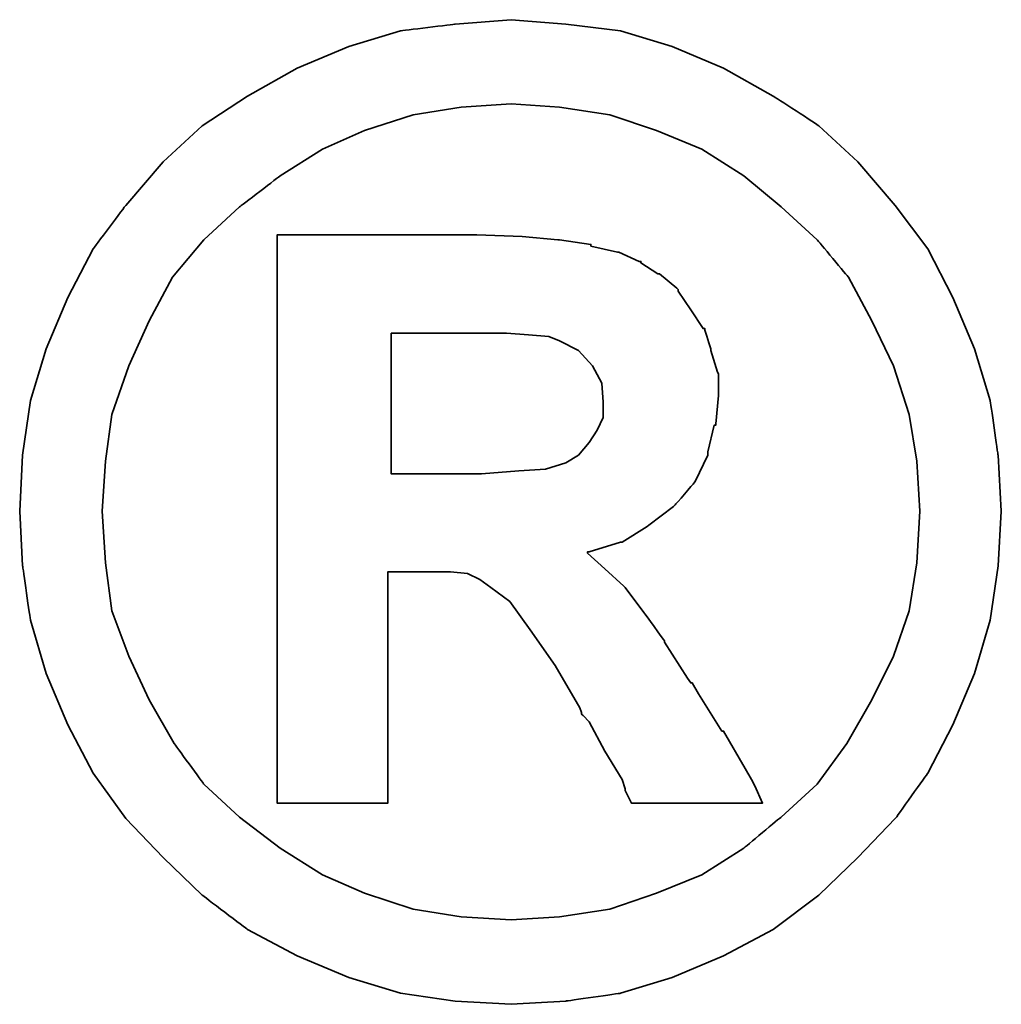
# Model space of a CAD drawing. Header units: millimetres. Extents: x 943 to 1360, y -215 to -69.
# Tile 51 of 55: x 1281.318 to 1282.302, y -162.791 to -161.805. Entities that reach past the tile are written whole.
import ezdxf

# ---------------------------------------------------------------- set-up
doc = ezdxf.new("R2010")
doc.units = ezdxf.units.MM
doc.layers.add('DIM', color=4, linetype='CONTINUOUS')
doc.layers.add('layer 1', color=7, linetype='CONTINUOUS')

# ---------------------------------------------------------------- blocks, each defined once
blk = doc.blocks.new('TBI MOTION logo(完整正式版)')
at = {"layer": 'layer 1', "color": 22, "lineweight": 35}
for points, knots in [([(81.20634, 4.98624), (81.20634, 4.98624), (81.18649, 5.32862), (81.18649, 5.32862), (81.18649, 5.32862), (81.18649, 5.32862), (81.13886, 5.66206), (81.13886, 5.66206), (81.13886, 5.66206), (81.13886, 5.66206), (81.04359, 5.97764), (81.04359, 5.97764), (81.04359, 5.97764), (81.04359, 5.97764), (80.91061, 6.29124), (80.91061, 6.29124), (80.91061, 6.29124), (80.91061, 6.29124), (80.75778, 6.58697), (80.75778, 6.58697), (80.75778, 6.58697), (80.75778, 6.58697), (80.5593, 6.85294), (80.5593, 6.85294), (80.5593, 6.85294), (80.5593, 6.85294), (80.33105, 7.1189), (80.33105, 7.1189), (80.33105, 7.1189), (80.33105, 7.1189), (80.09287, 7.33921), (80.09287, 7.33921), (80.09287, 7.33921), (80.09287, 7.33921), (79.815, 7.51982), (79.815, 7.51982), (79.815, 7.51982), (79.815, 7.51982), (79.51133, 7.69051), (79.51133, 7.69051), (79.51133, 7.69051), (79.51133, 7.69051), (79.19773, 7.8235), (79.19773, 7.8235), (79.19773, 7.8235), (79.19773, 7.8235), (78.88215, 7.91877), (78.88215, 7.91877), (78.88215, 7.91877), (78.88215, 7.91877), (78.54871, 7.95846), (78.54871, 7.95846), (78.54871, 7.95846), (78.54871, 7.95846), (78.21526, 7.98625), (78.21526, 7.98625), (78.21526, 7.98625), (78.21526, 7.98625), (77.87388, 7.95846), (77.87388, 7.95846), (77.87388, 7.95846), (77.87388, 7.95846), (77.54044, 7.91877), (77.54044, 7.91877), (77.54044, 7.91877), (77.54044, 7.91877), (77.22485, 7.8235), (77.22485, 7.8235), (77.22485, 7.8235), (77.22485, 7.8235), (76.91027, 7.69051), (76.91027, 7.69051), (76.91027, 7.69051), (76.91027, 7.69051), (76.6056, 7.51982), (76.6056, 7.51982), (76.6056, 7.51982), (76.6056, 7.51982), (76.32972, 7.33921), (76.32972, 7.33921), (76.32972, 7.33921), (76.32972, 7.33921), (76.09154, 7.1189), (76.09154, 7.1189), (76.09154, 7.1189), (76.09154, 7.1189), (75.86329, 6.85294), (75.86329, 6.85294), (75.86329, 6.85294), (75.86329, 6.85294), (75.66382, 6.58697), (75.66382, 6.58697), (75.66382, 6.58697), (75.66382, 6.58697), (75.51099, 6.29124), (75.51099, 6.29124), (75.51099, 6.29124), (75.51099, 6.29124), (75.37702, 5.97764), (75.37702, 5.97764), (75.37702, 5.97764), (75.37702, 5.97764), (75.28175, 5.66206), (75.28175, 5.66206), (75.28175, 5.66206), (75.28175, 5.66206), (75.23411, 5.32862), (75.23411, 5.32862), (75.23411, 5.32862), (75.23411, 5.32862), (75.21625, 4.98624), (75.21625, 4.98624), (75.21625, 4.98624), (75.21625, 4.98624), (75.23411, 4.6528), (75.23411, 4.6528), (75.23411, 4.6528), (75.23411, 4.6528), (75.28175, 4.32035), (75.28175, 4.32035), (75.28175, 4.32035), (75.28175, 4.32035), (75.37702, 3.99583), (75.37702, 3.99583), (75.37702, 3.99583), (75.37702, 3.99583), (75.51099, 3.68224), (75.51099, 3.68224), (75.51099, 3.68224), (75.51099, 3.68224), (75.66382, 3.38749), (75.66382, 3.38749), (75.66382, 3.38749), (75.66382, 3.38749), (75.86329, 3.10963), (75.86329, 3.10963), (75.86329, 3.10963), (75.86329, 3.10963), (76.09154, 2.87145), (76.09154, 2.87145), (76.09154, 2.87145), (76.09154, 2.87145), (76.32972, 2.6432), (76.32972, 2.6432), (76.32972, 2.6432), (76.32972, 2.6432), (76.6056, 2.43381), (76.6056, 2.43381), (76.6056, 2.43381), (76.6056, 2.43381), (76.91027, 2.27205), (76.91027, 2.27205), (76.91027, 2.27205), (76.91027, 2.27205), (77.22485, 2.13906), (77.22485, 2.13906), (77.22485, 2.13906), (77.22485, 2.13906), (77.54044, 2.0438), (77.54044, 2.0438), (77.54044, 2.0438), (77.54044, 2.0438), (77.87388, 1.99616), (77.87388, 1.99616), (77.87388, 1.99616), (77.87388, 1.99616), (78.21526, 1.97631), (78.21526, 1.97631), (78.21526, 1.97631), (78.21526, 1.97631), (78.54871, 1.99616), (78.54871, 1.99616), (78.54871, 1.99616), (78.54871, 1.99616), (78.88215, 2.0438), (78.88215, 2.0438), (78.88215, 2.0438), (78.88215, 2.0438), (79.19773, 2.13906), (79.19773, 2.13906), (79.19773, 2.13906), (79.19773, 2.13906), (79.51133, 2.27205), (79.51133, 2.27205), (79.51133, 2.27205), (79.51133, 2.27205), (79.815, 2.43381), (79.815, 2.43381), (79.815, 2.43381), (79.815, 2.43381), (80.09287, 2.6432), (80.09287, 2.6432), (80.09287, 2.6432), (80.09287, 2.6432), (80.33105, 2.87145), (80.33105, 2.87145), (80.33105, 2.87145), (80.33105, 2.87145), (80.5593, 3.10963), (80.5593, 3.10963), (80.5593, 3.10963), (80.5593, 3.10963), (80.75778, 3.38749), (80.75778, 3.38749), (80.75778, 3.38749), (80.75778, 3.38749), (80.91061, 3.68224), (80.91061, 3.68224), (80.91061, 3.68224), (80.91061, 3.68224), (81.04359, 3.99583), (81.04359, 3.99583), (81.04359, 3.99583), (81.04359, 3.99583), (81.13886, 4.32035), (81.13886, 4.32035), (81.13886, 4.32035), (81.13886, 4.32035), (81.18649, 4.6528), (81.18649, 4.6528), (81.18649, 4.6528), (81.18649, 4.6528), (81.20634, 4.98624), (81.20634, 4.98624)], [0, 0, 0, 0, 0.0178571, 0.0178571, 0.0178571, 0.0178572, 0.0357143, 0.0357143, 0.0357143, 0.0357143, 0.0535714, 0.0535714, 0.0535714, 0.0535714, 0.0714286, 0.0714286, 0.0714286, 0.0714286, 0.0892857, 0.0892857, 0.0892857, 0.0892857, 0.1071429, 0.1071429, 0.1071429, 0.1071429, 0.125, 0.125, 0.125, 0.125, 0.1428571, 0.1428571, 0.1428571, 0.1428572, 0.1607143, 0.1607143, 0.1607143, 0.1607143, 0.1785714, 0.1785714, 0.1785714, 0.1785714, 0.1964286, 0.1964286, 0.1964286, 0.1964286, 0.2142857, 0.2142857, 0.2142857, 0.2142857, 0.2321429, 0.2321429, 0.2321429, 0.2321429, 0.25, 0.25, 0.25, 0.25, 0.2678571, 0.2678571, 0.2678571, 0.2678572, 0.2857143, 0.2857143, 0.2857143, 0.2857143, 0.3035714, 0.3035714, 0.3035714, 0.3035714, 0.3214286, 0.3214286, 0.3214286, 0.3214286, 0.3392857, 0.3392857, 0.3392857, 0.3392857, 0.3571429, 0.3571429, 0.3571429, 0.3571429, 0.375, 0.375, 0.375, 0.375, 0.3928571, 0.3928571, 0.3928571, 0.3928572, 0.4107143, 0.4107143, 0.4107143, 0.4107143, 0.4285714, 0.4285714, 0.4285714, 0.4285714, 0.4464286, 0.4464286, 0.4464286, 0.4464286, 0.4642857, 0.4642857, 0.4642857, 0.4642857, 0.4821429, 0.4821429, 0.4821429, 0.4821429, 0.5, 0.5, 0.5, 0.5, 0.5178571, 0.5178571, 0.5178571, 0.5178572, 0.5357143, 0.5357143, 0.5357143, 0.5357143, 0.5535714, 0.5535714, 0.5535714, 0.5535714, 0.5714286, 0.5714286, 0.5714286, 0.5714286, 0.5892857, 0.5892857, 0.5892857, 0.5892857, 0.6071429, 0.6071429, 0.6071429, 0.6071429, 0.625, 0.625, 0.625, 0.625, 0.6428571, 0.6428571, 0.6428571, 0.6428572, 0.6607143, 0.6607143, 0.6607143, 0.6607143, 0.6785714, 0.6785714, 0.6785714, 0.6785714, 0.6964286, 0.6964286, 0.6964286, 0.6964286, 0.7142857, 0.7142857, 0.7142857, 0.7142857, 0.7321429, 0.7321429, 0.7321429, 0.7321429, 0.75, 0.75, 0.75, 0.75, 0.7678571, 0.7678571, 0.7678571, 0.7678572, 0.7857143, 0.7857143, 0.7857143, 0.7857143, 0.8035714, 0.8035714, 0.8035714, 0.8035714, 0.8214286, 0.8214286, 0.8214286, 0.8214286, 0.8392857, 0.8392857, 0.8392857, 0.8392857, 0.8571429, 0.8571429, 0.8571429, 0.8571429, 0.875, 0.875, 0.875, 0.875, 0.8928571, 0.8928571, 0.8928571, 0.8928572, 0.9107143, 0.9107143, 0.9107143, 0.9107143, 0.9285714, 0.9285714, 0.9285714, 0.9285714, 0.9464286, 0.9464286, 0.9464286, 0.9464286, 0.9642857, 0.9642857, 0.9642857, 0.9642857, 0.9821429, 0.9821429, 0.9821429, 0.9821429, 1, 1, 1, 1]), ([(80.71014, 4.98624), (80.71014, 4.98624), (80.69129, 5.29091), (80.69129, 5.29091), (80.69129, 5.29091), (80.69129, 5.29091), (80.64464, 5.57672), (80.64464, 5.57672), (80.64464, 5.57672), (80.64464, 5.57672), (80.54937, 5.87245), (80.54937, 5.87245), (80.54937, 5.87245), (80.54937, 5.87245), (80.41639, 6.14833), (80.41639, 6.14833), (80.41639, 6.14833), (80.41639, 6.14833), (80.27349, 6.41429), (80.27349, 6.41429), (80.27349, 6.41429), (80.27349, 6.41429), (80.08295, 6.64255), (80.08295, 6.64255), (80.08295, 6.64255), (80.08295, 6.64255), (79.86264, 6.84301), (79.86264, 6.84301), (79.86264, 6.84301), (79.86264, 6.84301), (79.63439, 7.03355), (79.63439, 7.03355), (79.63439, 7.03355), (79.63439, 7.03355), (79.37835, 7.1963), (79.37835, 7.1963), (79.37835, 7.1963), (79.37835, 7.1963), (79.10246, 7.30944), (79.10246, 7.30944), (79.10246, 7.30944), (79.10246, 7.30944), (78.81665, 7.40471), (78.81665, 7.40471), (78.81665, 7.40471), (78.81665, 7.40471), (78.511, 7.45234), (78.511, 7.45234), (78.511, 7.45234), (78.511, 7.45234), (78.21526, 7.47219), (78.21526, 7.47219), (78.21526, 7.47219), (78.21526, 7.47219), (77.9106, 7.45234), (77.9106, 7.45234), (77.9106, 7.45234), (77.9106, 7.45234), (77.61685, 7.40471), (77.61685, 7.40471), (77.61685, 7.40471), (77.61685, 7.40471), (77.32012, 7.30944), (77.32012, 7.30944), (77.32012, 7.30944), (77.32012, 7.30944), (77.06309, 7.1963), (77.06309, 7.1963), (77.06309, 7.1963), (77.06309, 7.1963), (76.80606, 7.03355), (76.80606, 7.03355), (76.80606, 7.03355), (76.80606, 7.03355), (76.55797, 6.84301), (76.55797, 6.84301), (76.55797, 6.84301), (76.55797, 6.84301), (76.34063, 6.64255), (76.34063, 6.64255), (76.34063, 6.64255), (76.34063, 6.64255), (76.1491, 6.41429), (76.1491, 6.41429), (76.1491, 6.41429), (76.1491, 6.41429), (76.0062, 6.14833), (76.0062, 6.14833), (76.0062, 6.14833), (76.0062, 6.14833), (75.88314, 5.87245), (75.88314, 5.87245), (75.88314, 5.87245), (75.88314, 5.87245), (75.77794, 5.57672), (75.77794, 5.57672), (75.77794, 5.57672), (75.77794, 5.57672), (75.73924, 5.29091), (75.73924, 5.29091), (75.73924, 5.29091), (75.73924, 5.29091), (75.72039, 4.98624), (75.72039, 4.98624), (75.72039, 4.98624), (75.72039, 4.98624), (75.73924, 4.67165), (75.73924, 4.67165), (75.73924, 4.67165), (75.73924, 4.67165), (75.77794, 4.37791), (75.77794, 4.37791), (75.77794, 4.37791), (75.77794, 4.37791), (75.88314, 4.10102), (75.88314, 4.10102), (75.88314, 4.10102), (75.88314, 4.10102), (76.0062, 3.83407), (76.0062, 3.83407), (76.0062, 3.83407), (76.0062, 3.83407), (76.15902, 3.56811), (76.15902, 3.56811), (76.15902, 3.56811), (76.15902, 3.56811), (76.34063, 3.32001), (76.34063, 3.32001), (76.34063, 3.32001), (76.34063, 3.32001), (76.55797, 3.11955), (76.55797, 3.11955), (76.55797, 3.11955), (76.55797, 3.11955), (76.80606, 2.92901), (76.80606, 2.92901), (76.80606, 2.92901), (76.80606, 2.92901), (77.06309, 2.76725), (77.06309, 2.76725), (77.06309, 2.76725), (77.06309, 2.76725), (77.32012, 2.65412), (77.32012, 2.65412), (77.32012, 2.65412), (77.32012, 2.65412), (77.61685, 2.55786), (77.61685, 2.55786), (77.61685, 2.55786), (77.61685, 2.55786), (77.9106, 2.51022), (77.9106, 2.51022), (77.9106, 2.51022), (77.9106, 2.51022), (78.21526, 2.49137), (78.21526, 2.49137), (78.21526, 2.49137), (78.21526, 2.49137), (78.511, 2.51022), (78.511, 2.51022), (78.511, 2.51022), (78.511, 2.51022), (78.81665, 2.55786), (78.81665, 2.55786), (78.81665, 2.55786), (78.81665, 2.55786), (79.10246, 2.65412), (79.10246, 2.65412), (79.10246, 2.65412), (79.10246, 2.65412), (79.37835, 2.76725), (79.37835, 2.76725), (79.37835, 2.76725), (79.37835, 2.76725), (79.63439, 2.92901), (79.63439, 2.92901), (79.63439, 2.92901), (79.63439, 2.92901), (79.86264, 3.11955), (79.86264, 3.11955), (79.86264, 3.11955), (79.86264, 3.11955), (80.08295, 3.32001), (80.08295, 3.32001), (80.08295, 3.32001), (80.08295, 3.32001), (80.26356, 3.56811), (80.26356, 3.56811), (80.26356, 3.56811), (80.26356, 3.56811), (80.41639, 3.83407), (80.41639, 3.83407), (80.41639, 3.83407), (80.41639, 3.83407), (80.54937, 4.10102), (80.54937, 4.10102), (80.54937, 4.10102), (80.54937, 4.10102), (80.64464, 4.37791), (80.64464, 4.37791), (80.64464, 4.37791), (80.64464, 4.37791), (80.69129, 4.67165), (80.69129, 4.67165), (80.69129, 4.67165), (80.69129, 4.67165), (80.71014, 4.98624), (80.71014, 4.98624)], [0, 0, 0, 0, 0.0192308, 0.0192308, 0.0192308, 0.0192308, 0.0384615, 0.0384615, 0.0384615, 0.0384615, 0.0576923, 0.0576923, 0.0576923, 0.0576923, 0.0769231, 0.0769231, 0.0769231, 0.0769231, 0.0961538, 0.0961538, 0.0961538, 0.0961539, 0.1153846, 0.1153846, 0.1153846, 0.1153846, 0.1346154, 0.1346154, 0.1346154, 0.1346154, 0.1538462, 0.1538462, 0.1538462, 0.1538462, 0.1730769, 0.1730769, 0.1730769, 0.1730769, 0.1923077, 0.1923077, 0.1923077, 0.1923077, 0.2115385, 0.2115385, 0.2115385, 0.2115385, 0.2307692, 0.2307692, 0.2307692, 0.2307692, 0.25, 0.25, 0.25, 0.25, 0.2692308, 0.2692308, 0.2692308, 0.2692308, 0.2884615, 0.2884615, 0.2884615, 0.2884615, 0.3076923, 0.3076923, 0.3076923, 0.3076923, 0.3269231, 0.3269231, 0.3269231, 0.3269231, 0.3461538, 0.3461538, 0.3461538, 0.3461539, 0.3653846, 0.3653846, 0.3653846, 0.3653846, 0.3846154, 0.3846154, 0.3846154, 0.3846154, 0.4038462, 0.4038462, 0.4038462, 0.4038462, 0.4230769, 0.4230769, 0.4230769, 0.4230769, 0.4423077, 0.4423077, 0.4423077, 0.4423077, 0.4615385, 0.4615385, 0.4615385, 0.4615385, 0.4807692, 0.4807692, 0.4807692, 0.4807692, 0.5, 0.5, 0.5, 0.5, 0.5192308, 0.5192308, 0.5192308, 0.5192308, 0.5384615, 0.5384615, 0.5384615, 0.5384615, 0.5576923, 0.5576923, 0.5576923, 0.5576923, 0.5769231, 0.5769231, 0.5769231, 0.5769231, 0.5961538, 0.5961538, 0.5961538, 0.5961539, 0.6153846, 0.6153846, 0.6153846, 0.6153846, 0.6346154, 0.6346154, 0.6346154, 0.6346154, 0.6538462, 0.6538462, 0.6538462, 0.6538462, 0.6730769, 0.6730769, 0.6730769, 0.6730769, 0.6923077, 0.6923077, 0.6923077, 0.6923077, 0.7115385, 0.7115385, 0.7115385, 0.7115385, 0.7307692, 0.7307692, 0.7307692, 0.7307692, 0.75, 0.75, 0.75, 0.75, 0.7692308, 0.7692308, 0.7692308, 0.7692308, 0.7884615, 0.7884615, 0.7884615, 0.7884615, 0.8076923, 0.8076923, 0.8076923, 0.8076923, 0.8269231, 0.8269231, 0.8269231, 0.8269231, 0.8461538, 0.8461538, 0.8461538, 0.8461539, 0.8653846, 0.8653846, 0.8653846, 0.8653846, 0.8846154, 0.8846154, 0.8846154, 0.8846154, 0.9038462, 0.9038462, 0.9038462, 0.9038462, 0.9230769, 0.9230769, 0.9230769, 0.9230769, 0.9423077, 0.9423077, 0.9423077, 0.9423077, 0.9615385, 0.9615385, 0.9615385, 0.9615385, 0.9807692, 0.9807692, 0.9807692, 0.9807692, 1, 1, 1, 1]), ([(76.78721, 3.2823), (76.78721, 3.2823), (76.78721, 3.32001), (76.78721, 3.32001), (76.78721, 3.32001), (76.78721, 3.32001), (76.78721, 3.42422), (76.78721, 3.42422), (76.78721, 3.42422), (76.78721, 3.42422), (76.78721, 3.59689), (76.78721, 3.59689), (76.78721, 3.59689), (76.78721, 3.59689), (76.78721, 3.80529), (76.78721, 3.80529), (76.78721, 3.80529), (76.78721, 3.80529), (76.78721, 4.0524), (76.78721, 4.0524), (76.78721, 4.0524), (76.78721, 4.0524), (76.78721, 4.32035), (76.78721, 4.32035), (76.78721, 4.32035), (76.78721, 4.32035), (76.78721, 4.92868), (76.78721, 4.92868), (76.78721, 4.92868), (76.78721, 4.92868), (76.78721, 5.53801), (76.78721, 5.53801), (76.78721, 5.53801), (76.78721, 5.53801), (76.78721, 5.82482), (76.78721, 5.82482), (76.78721, 5.82482), (76.78721, 5.82482), (76.78721, 6.07291), (76.78721, 6.07291), (76.78721, 6.07291), (76.78721, 6.07291), (76.78721, 6.30017), (76.78721, 6.30017), (76.78721, 6.30017), (76.78721, 6.30017), (76.78721, 6.45399), (76.78721, 6.45399), (76.78721, 6.45399), (76.78721, 6.45399), (76.78721, 6.5572), (76.78721, 6.5572), (76.78721, 6.5572), (76.78721, 6.5572), (76.78721, 6.59689), (76.78721, 6.59689), (76.78721, 6.59689), (76.78721, 6.59689), (76.78721, 6.67232), (76.78721, 6.67232), (76.78721, 6.67232), (76.78721, 6.67232), (76.8537, 6.67232), (76.8537, 6.67232), (76.8537, 6.67232), (76.8537, 6.67232), (76.87355, 6.67232), (76.87355, 6.67232), (76.87355, 6.67232), (76.87355, 6.67232), (76.91027, 6.67232), (76.91027, 6.67232), (76.91027, 6.67232), (76.91027, 6.67232), (77.04424, 6.67232), (77.04424, 6.67232), (77.04424, 6.67232), (77.04424, 6.67232), (77.22485, 6.67232), (77.22485, 6.67232), (77.22485, 6.67232), (77.22485, 6.67232), (77.43524, 6.67232), (77.43524, 6.67232), (77.43524, 6.67232), (77.43524, 6.67232), (77.65357, 6.67232), (77.65357, 6.67232), (77.65357, 6.67232), (77.65357, 6.67232), (77.82625, 6.67232), (77.82625, 6.67232), (77.82625, 6.67232), (77.82625, 6.67232), (77.94037, 6.67232), (77.94037, 6.67232), (77.94037, 6.67232), (77.94037, 6.67232), (77.97709, 6.67232), (77.97709, 6.67232), (77.97709, 6.67232), (77.97709, 6.67232), (77.99694, 6.67232), (77.99694, 6.67232), (77.99694, 6.67232), (77.99694, 6.67232), (78.00686, 6.67232), (78.00686, 6.67232), (78.00686, 6.67232), (78.00686, 6.67232), (78.28275, 6.6624), (78.28275, 6.6624), (78.28275, 6.6624), (78.28275, 6.6624), (78.50107, 6.64255), (78.50107, 6.64255), (78.50107, 6.64255), (78.50107, 6.64255), (78.511, 6.64255), (78.511, 6.64255), (78.511, 6.64255), (78.511, 6.64255), (78.70154, 6.61476), (78.70154, 6.61476), (78.70154, 6.61476), (78.70154, 6.61476), (78.70154, 6.60483), (78.70154, 6.60483), (78.70154, 6.60483), (78.70154, 6.60483), (78.86429, 6.56713), (78.86429, 6.56713), (78.86429, 6.56713), (78.86429, 6.56713), (78.87223, 6.56713), (78.87223, 6.56713), (78.87223, 6.56713), (78.87223, 6.56713), (78.99727, 6.51056), (78.99727, 6.51056), (78.99727, 6.51056), (78.99727, 6.51056), (79.00719, 6.51056), (79.00719, 6.51056), (79.00719, 6.51056), (79.00719, 6.51056), (79.00719, 6.50162), (79.00719, 6.50162), (79.00719, 6.50162), (79.00719, 6.50162), (79.1104, 6.43415), (79.1104, 6.43415), (79.1104, 6.43415), (79.1104, 6.43415), (79.12132, 6.43415), (79.12132, 6.43415), (79.12132, 6.43415), (79.12132, 6.43415), (79.22552, 6.34781), (79.22552, 6.34781), (79.22552, 6.34781), (79.22552, 6.34781), (79.23544, 6.33888), (79.23544, 6.33888), (79.23544, 6.33888), (79.23544, 6.33888), (79.23544, 6.32895), (79.23544, 6.32895), (79.23544, 6.32895), (79.23544, 6.32895), (79.31087, 6.21483), (79.31087, 6.21483), (79.31087, 6.21483), (79.31087, 6.21483), (79.38629, 6.1007), (79.38629, 6.1007), (79.38629, 6.1007), (79.38629, 6.1007), (79.3972, 6.1007), (79.3972, 6.1007), (79.3972, 6.1007), (79.3972, 6.1007), (79.3972, 6.09078), (79.3972, 6.09078), (79.3972, 6.09078), (79.3972, 6.09078), (79.43392, 5.97764), (79.43392, 5.97764), (79.43392, 5.97764), (79.43392, 5.97764), (79.43392, 5.96772), (79.43392, 5.96772), (79.43392, 5.96772), (79.43392, 5.96772), (79.47362, 5.83474), (79.47362, 5.83474), (79.47362, 5.83474), (79.47362, 5.83474), (79.48156, 5.82482), (79.48156, 5.82482), (79.48156, 5.82482), (79.48156, 5.82482), (79.48156, 5.69977), (79.48156, 5.69977), (79.48156, 5.69977), (79.48156, 5.69977), (79.48156, 5.69183), (79.48156, 5.69183), (79.48156, 5.69183), (79.48156, 5.69183), (79.4637, 5.51915), (79.4637, 5.51915), (79.4637, 5.51915), (79.4637, 5.51915), (79.4637, 5.51122), (79.4637, 5.51122), (79.4637, 5.51122), (79.4637, 5.51122), (79.45377, 5.51122), (79.45377, 5.51122), (79.45377, 5.51122), (79.45377, 5.51122), (79.41507, 5.34847), (79.41507, 5.34847), (79.41507, 5.34847), (79.41507, 5.34847), (79.41507, 5.33854), (79.41507, 5.33854), (79.41507, 5.33854), (79.41507, 5.33854), (79.41507, 5.32862), (79.41507, 5.32862), (79.41507, 5.32862), (79.41507, 5.32862), (79.33865, 5.16785), (79.33865, 5.16785), (79.33865, 5.16785), (79.33865, 5.16785), (79.33071, 5.15693), (79.33071, 5.15693), (79.33071, 5.15693), (79.33071, 5.15693), (79.2156, 5.02495), (79.2156, 5.02495), (79.2156, 5.02495), (79.2156, 5.02495), (79.20567, 5.01502), (79.20567, 5.01502), (79.20567, 5.01502), (79.20567, 5.01502), (79.05483, 4.89991), (79.05483, 4.89991), (79.05483, 4.89991), (79.05483, 4.89991), (79.04491, 4.89197), (79.04491, 4.89197), (79.04491, 4.89197), (79.04491, 4.89197), (78.89208, 4.7967), (78.89208, 4.7967), (78.89208, 4.7967), (78.89208, 4.7967), (78.88215, 4.7967), (78.88215, 4.7967), (78.88215, 4.7967), (78.88215, 4.7967), (78.69161, 4.73913), (78.69161, 4.73913), (78.69161, 4.73913), (78.69161, 4.73913), (78.68169, 4.73913), (78.68169, 4.73913), (78.68169, 4.73913), (78.68169, 4.73913), (78.68169, 4.72921), (78.68169, 4.72921), (78.68169, 4.72921), (78.68169, 4.72921), (78.78688, 4.63394), (78.78688, 4.63394), (78.78688, 4.63394), (78.78688, 4.63394), (78.902, 4.52875), (78.902, 4.52875), (78.902, 4.52875), (78.902, 4.52875), (78.91093, 4.52081), (78.91093, 4.52081), (78.91093, 4.52081), (78.91093, 4.52081), (79.02506, 4.36798), (79.02506, 4.36798), (79.02506, 4.36798), (79.02506, 4.36798), (79.1501, 4.1953), (79.1501, 4.1953), (79.1501, 4.1953), (79.1501, 4.1953), (79.1501, 4.18736), (79.1501, 4.18736), (79.1501, 4.18736), (79.1501, 4.18736), (79.29201, 3.96705), (79.29201, 3.96705), (79.29201, 3.96705), (79.29201, 3.96705), (79.31087, 3.93828), (79.31087, 3.93828), (79.31087, 3.93828), (79.31087, 3.93828), (79.32079, 3.93828), (79.32079, 3.93828), (79.32079, 3.93828), (79.32079, 3.93828), (79.3585, 3.87178), (79.3585, 3.87178), (79.3585, 3.87178), (79.3585, 3.87178), (79.50141, 3.64353), (79.50141, 3.64353), (79.50141, 3.64353), (79.50141, 3.64353), (79.51133, 3.64353), (79.51133, 3.64353), (79.51133, 3.64353), (79.51133, 3.64353), (79.64431, 3.41528), (79.64431, 3.41528), (79.64431, 3.41528), (79.64431, 3.41528), (79.68202, 3.3478), (79.68202, 3.3478), (79.68202, 3.3478), (79.68202, 3.3478), (79.70187, 3.31009), (79.70187, 3.31009), (79.70187, 3.31009), (79.70187, 3.31009), (79.7495, 3.2049), (79.7495, 3.2049), (79.7495, 3.2049), (79.7495, 3.2049), (79.64431, 3.2049), (79.64431, 3.2049), (79.64431, 3.2049), (79.64431, 3.2049), (79.62546, 3.2049), (79.62546, 3.2049), (79.62546, 3.2049), (79.62546, 3.2049), (79.53912, 3.2049), (79.53912, 3.2049), (79.53912, 3.2049), (79.53912, 3.2049), (79.31087, 3.2049), (79.31087, 3.2049), (79.31087, 3.2049), (79.31087, 3.2049), (79.08262, 3.2049), (79.08262, 3.2049), (79.08262, 3.2049), (79.08262, 3.2049), (79.00719, 3.2049), (79.00719, 3.2049), (79.00719, 3.2049), (79.00719, 3.2049), (78.98735, 3.2049), (78.98735, 3.2049), (78.98735, 3.2049), (78.98735, 3.2049), (78.94964, 3.2049), (78.94964, 3.2049), (78.94964, 3.2049), (78.94964, 3.2049), (78.92979, 3.24459), (78.92979, 3.24459), (78.92979, 3.24459), (78.92979, 3.24459), (78.91093, 3.2823), (78.91093, 3.2823), (78.91093, 3.2823), (78.91093, 3.2823), (78.91093, 3.29223), (78.91093, 3.29223), (78.91093, 3.29223), (78.91093, 3.29223), (78.89208, 3.3478), (78.89208, 3.3478), (78.89208, 3.3478), (78.89208, 3.3478), (78.78688, 3.52048), (78.78688, 3.52048), (78.78688, 3.52048), (78.78688, 3.52048), (78.69161, 3.7001), (78.69161, 3.7001), (78.69161, 3.7001), (78.69161, 3.7001), (78.6539, 3.7388), (78.6539, 3.7388), (78.6539, 3.7388), (78.6539, 3.7388), (78.64398, 3.74873), (78.64398, 3.74873), (78.64398, 3.74873), (78.64398, 3.74873), (78.64398, 3.75766), (78.64398, 3.75766), (78.64398, 3.75766), (78.64398, 3.75766), (78.63405, 3.78644), (78.63405, 3.78644), (78.63405, 3.78644), (78.63405, 3.78644), (78.48321, 4.04347), (78.48321, 4.04347), (78.48321, 4.04347), (78.48321, 4.04347), (78.33038, 4.2618), (78.33038, 4.2618), (78.33038, 4.2618), (78.33038, 4.2618), (78.20732, 4.43447), (78.20732, 4.43447), (78.20732, 4.43447), (78.20732, 4.43447), (78.09221, 4.52081), (78.09221, 4.52081), (78.09221, 4.52081), (78.09221, 4.52081), (78.02472, 4.56845), (78.02472, 4.56845), (78.02472, 4.56845), (78.02472, 4.56845), (77.9493, 4.60616), (77.9493, 4.60616), (77.9493, 4.60616), (77.9493, 4.60616), (77.8451, 4.61608), (77.8451, 4.61608), (77.8451, 4.61608), (77.8451, 4.61608), (77.71113, 4.61608), (77.71113, 4.61608), (77.71113, 4.61608), (77.71113, 4.61608), (77.69128, 4.61608), (77.69128, 4.61608), (77.69128, 4.61608), (77.69128, 4.61608), (77.67342, 4.61608), (77.67342, 4.61608), (77.67342, 4.61608), (77.67342, 4.61608), (77.5583, 4.61608), (77.5583, 4.61608), (77.5583, 4.61608), (77.5583, 4.61608), (77.46303, 4.61608), (77.46303, 4.61608), (77.46303, 4.61608), (77.46303, 4.61608), (77.46303, 4.54761), (77.46303, 4.54761), (77.46303, 4.54761), (77.46303, 4.54761), (77.46303, 4.47318), (77.46303, 4.47318), (77.46303, 4.47318), (77.46303, 4.47318), (77.46303, 4.24294), (77.46303, 4.24294), (77.46303, 4.24294), (77.46303, 4.24294), (77.46303, 3.99583), (77.46303, 3.99583), (77.46303, 3.99583), (77.46303, 3.99583), (77.46303, 3.72888), (77.46303, 3.72888), (77.46303, 3.72888), (77.46303, 3.72888), (77.46303, 3.51055), (77.46303, 3.51055), (77.46303, 3.51055), (77.46303, 3.51055), (77.46303, 3.42422), (77.46303, 3.42422), (77.46303, 3.42422), (77.46303, 3.42422), (77.46303, 3.35773), (77.46303, 3.35773), (77.46303, 3.35773), (77.46303, 3.35773), (77.46303, 3.30017), (77.46303, 3.30017), (77.46303, 3.30017), (77.46303, 3.30017), (77.46303, 3.2823), (77.46303, 3.2823), (77.46303, 3.2823), (77.46303, 3.2823), (77.46303, 3.2049), (77.46303, 3.2049), (77.46303, 3.2049), (77.46303, 3.2049), (77.39753, 3.2049), (77.39753, 3.2049), (77.39753, 3.2049), (77.39753, 3.2049), (77.37768, 3.2049), (77.37768, 3.2049), (77.37768, 3.2049), (77.37768, 3.2049), (77.32012, 3.2049), (77.32012, 3.2049), (77.32012, 3.2049), (77.32012, 3.2049), (77.12165, 3.2049), (77.12165, 3.2049), (77.12165, 3.2049), (77.12165, 3.2049), (76.94897, 3.2049), (76.94897, 3.2049), (76.94897, 3.2049), (76.94897, 3.2049), (76.8924, 3.2049), (76.8924, 3.2049), (76.8924, 3.2049), (76.8924, 3.2049), (76.8537, 3.2049), (76.8537, 3.2049), (76.8537, 3.2049), (76.8537, 3.2049), (76.78721, 3.2049), (76.78721, 3.2049), (76.78721, 3.2049), (76.78721, 3.2049), (76.78721, 3.2823), (76.78721, 3.2823)], [0, 0, 0, 0, 0.0074074, 0.0074074, 0.0074074, 0.0074074, 0.0148148, 0.0148148, 0.0148148, 0.0148148, 0.0222222, 0.0222222, 0.0222222, 0.0222222, 0.0296296, 0.0296296, 0.0296296, 0.0296296, 0.037037, 0.037037, 0.037037, 0.037037, 0.0444444, 0.0444444, 0.0444444, 0.0444445, 0.0518519, 0.0518519, 0.0518519, 0.0518519, 0.0592593, 0.0592593, 0.0592593, 0.0592593, 0.0666667, 0.0666667, 0.0666667, 0.0666667, 0.0740741, 0.0740741, 0.0740741, 0.0740741, 0.0814815, 0.0814815, 0.0814815, 0.0814815, 0.0888889, 0.0888889, 0.0888889, 0.0888889, 0.0962963, 0.0962963, 0.0962963, 0.0962963, 0.1037037, 0.1037037, 0.1037037, 0.1037037, 0.1111111, 0.1111111, 0.1111111, 0.1111111, 0.1185185, 0.1185185, 0.1185185, 0.1185185, 0.1259259, 0.1259259, 0.1259259, 0.1259259, 0.1333333, 0.1333333, 0.1333333, 0.1333333, 0.1407407, 0.1407407, 0.1407407, 0.1407408, 0.1481481, 0.1481481, 0.1481481, 0.1481482, 0.1555556, 0.1555556, 0.1555556, 0.1555556, 0.162963, 0.162963, 0.162963, 0.162963, 0.1703704, 0.1703704, 0.1703704, 0.1703704, 0.1777778, 0.1777778, 0.1777778, 0.1777778, 0.1851852, 0.1851852, 0.1851852, 0.1851852, 0.1925926, 0.1925926, 0.1925926, 0.1925926, 0.2, 0.2, 0.2, 0.2, 0.2074074, 0.2074074, 0.2074074, 0.2074074, 0.2148148, 0.2148148, 0.2148148, 0.2148148, 0.2222222, 0.2222222, 0.2222222, 0.2222222, 0.2296296, 0.2296296, 0.2296296, 0.2296296, 0.237037, 0.237037, 0.237037, 0.237037, 0.2444444, 0.2444444, 0.2444444, 0.2444445, 0.2518519, 0.2518519, 0.2518519, 0.2518519, 0.2592593, 0.2592593, 0.2592593, 0.2592593, 0.2666667, 0.2666667, 0.2666667, 0.2666667, 0.2740741, 0.2740741, 0.2740741, 0.2740741, 0.2814815, 0.2814815, 0.2814815, 0.2814815, 0.2888889, 0.2888889, 0.2888889, 0.2888889, 0.2962963, 0.2962963, 0.2962963, 0.2962963, 0.3037037, 0.3037037, 0.3037037, 0.3037037, 0.3111111, 0.3111111, 0.3111111, 0.3111111, 0.3185185, 0.3185185, 0.3185185, 0.3185185, 0.3259259, 0.3259259, 0.3259259, 0.3259259, 0.3333333, 0.3333333, 0.3333333, 0.3333333, 0.3407407, 0.3407407, 0.3407407, 0.3407408, 0.3481481, 0.3481481, 0.3481481, 0.3481482, 0.3555556, 0.3555556, 0.3555556, 0.3555556, 0.362963, 0.362963, 0.362963, 0.362963, 0.3703704, 0.3703704, 0.3703704, 0.3703704, 0.3777778, 0.3777778, 0.3777778, 0.3777778, 0.3851852, 0.3851852, 0.3851852, 0.3851852, 0.3925926, 0.3925926, 0.3925926, 0.3925926, 0.4, 0.4, 0.4, 0.4, 0.4074074, 0.4074074, 0.4074074, 0.4074074, 0.4148148, 0.4148148, 0.4148148, 0.4148148, 0.4222222, 0.4222222, 0.4222222, 0.4222222, 0.4296296, 0.4296296, 0.4296296, 0.4296296, 0.437037, 0.437037, 0.437037, 0.437037, 0.4444444, 0.4444444, 0.4444444, 0.4444445, 0.4518519, 0.4518519, 0.4518519, 0.4518519, 0.4592593, 0.4592593, 0.4592593, 0.4592593, 0.4666667, 0.4666667, 0.4666667, 0.4666667, 0.4740741, 0.4740741, 0.4740741, 0.4740741, 0.4814815, 0.4814815, 0.4814815, 0.4814815, 0.4888889, 0.4888889, 0.4888889, 0.4888889, 0.4962963, 0.4962963, 0.4962963, 0.4962963, 0.5037037, 0.5037037, 0.5037037, 0.5037037, 0.5111111, 0.5111111, 0.5111111, 0.5111111, 0.5185185, 0.5185185, 0.5185185, 0.5185185, 0.5259259, 0.5259259, 0.5259259, 0.5259259, 0.5333333, 0.5333333, 0.5333333, 0.5333333, 0.5407407, 0.5407407, 0.5407407, 0.5407408, 0.5481481, 0.5481481, 0.5481481, 0.5481482, 0.5555556, 0.5555556, 0.5555556, 0.5555556, 0.562963, 0.562963, 0.562963, 0.562963, 0.5703704, 0.5703704, 0.5703704, 0.5703704, 0.5777778, 0.5777778, 0.5777778, 0.5777778, 0.5851852, 0.5851852, 0.5851852, 0.5851852, 0.5925926, 0.5925926, 0.5925926, 0.5925926, 0.6, 0.6, 0.6, 0.6, 0.6074074, 0.6074074, 0.6074074, 0.6074074, 0.6148148, 0.6148148, 0.6148148, 0.6148148, 0.6222222, 0.6222222, 0.6222222, 0.6222222, 0.6296296, 0.6296296, 0.6296296, 0.6296296, 0.637037, 0.637037, 0.637037, 0.637037, 0.6444444, 0.6444444, 0.6444444, 0.6444445, 0.6518519, 0.6518519, 0.6518519, 0.6518519, 0.6592593, 0.6592593, 0.6592593, 0.6592593, 0.6666667, 0.6666667, 0.6666667, 0.6666667, 0.6740741, 0.6740741, 0.6740741, 0.6740741, 0.6814815, 0.6814815, 0.6814815, 0.6814815, 0.6888889, 0.6888889, 0.6888889, 0.6888889, 0.6962963, 0.6962963, 0.6962963, 0.6962963, 0.7037037, 0.7037037, 0.7037037, 0.7037037, 0.7111111, 0.7111111, 0.7111111, 0.7111111, 0.7185185, 0.7185185, 0.7185185, 0.7185185, 0.7259259, 0.7259259, 0.7259259, 0.7259259, 0.7333333, 0.7333333, 0.7333333, 0.7333333, 0.7407407, 0.7407407, 0.7407407, 0.7407408, 0.7481481, 0.7481481, 0.7481481, 0.7481482, 0.7555556, 0.7555556, 0.7555556, 0.7555556, 0.762963, 0.762963, 0.762963, 0.762963, 0.7703704, 0.7703704, 0.7703704, 0.7703704, 0.7777778, 0.7777778, 0.7777778, 0.7777778, 0.7851852, 0.7851852, 0.7851852, 0.7851852, 0.7925926, 0.7925926, 0.7925926, 0.7925926, 0.8, 0.8, 0.8, 0.8, 0.8074074, 0.8074074, 0.8074074, 0.8074074, 0.8148148, 0.8148148, 0.8148148, 0.8148148, 0.8222222, 0.8222222, 0.8222222, 0.8222222, 0.8296296, 0.8296296, 0.8296296, 0.8296296, 0.837037, 0.837037, 0.837037, 0.837037, 0.8444444, 0.8444444, 0.8444444, 0.8444445, 0.8518519, 0.8518519, 0.8518519, 0.8518519, 0.8592593, 0.8592593, 0.8592593, 0.8592593, 0.8666667, 0.8666667, 0.8666667, 0.8666667, 0.8740741, 0.8740741, 0.8740741, 0.8740741, 0.8814815, 0.8814815, 0.8814815, 0.8814815, 0.8888889, 0.8888889, 0.8888889, 0.8888889, 0.8962963, 0.8962963, 0.8962963, 0.8962963, 0.9037037, 0.9037037, 0.9037037, 0.9037037, 0.9111111, 0.9111111, 0.9111111, 0.9111111, 0.9185185, 0.9185185, 0.9185185, 0.9185185, 0.9259259, 0.9259259, 0.9259259, 0.9259259, 0.9333333, 0.9333333, 0.9333333, 0.9333333, 0.9407407, 0.9407407, 0.9407407, 0.9407408, 0.9481481, 0.9481481, 0.9481481, 0.9481482, 0.9555556, 0.9555556, 0.9555556, 0.9555556, 0.962963, 0.962963, 0.962963, 0.962963, 0.9703704, 0.9703704, 0.9703704, 0.9703704, 0.9777778, 0.9777778, 0.9777778, 0.9777778, 0.9851852, 0.9851852, 0.9851852, 0.9851852, 0.9925926, 0.9925926, 0.9925926, 0.9925926, 1, 1, 1, 1]), ([(77.48288, 6.07291), (77.48288, 6.07291), (77.48288, 5.99551), (77.48288, 5.99551), (77.48288, 5.99551), (77.48288, 5.99551), (77.48288, 5.82482), (77.48288, 5.82482), (77.48288, 5.82482), (77.48288, 5.82482), (77.48288, 5.63328), (77.48288, 5.63328), (77.48288, 5.63328), (77.48288, 5.63328), (77.48288, 5.46358), (77.48288, 5.46358), (77.48288, 5.46358), (77.48288, 5.46358), (77.48288, 5.29091), (77.48288, 5.29091), (77.48288, 5.29091), (77.48288, 5.29091), (77.48288, 5.21449), (77.48288, 5.21449), (77.48288, 5.21449), (77.48288, 5.21449), (77.50074, 5.21449), (77.50074, 5.21449), (77.50074, 5.21449), (77.50074, 5.21449), (77.71113, 5.21449), (77.71113, 5.21449), (77.71113, 5.21449), (77.71113, 5.21449), (77.94037, 5.21449), (77.94037, 5.21449), (77.94037, 5.21449), (77.94037, 5.21449), (78.01579, 5.21449), (78.01579, 5.21449), (78.01579, 5.21449), (78.01579, 5.21449), (78.03465, 5.21449), (78.03465, 5.21449), (78.03465, 5.21449), (78.03465, 5.21449), (78.2629, 5.23335), (78.2629, 5.23335), (78.2629, 5.23335), (78.2629, 5.23335), (78.42565, 5.24327), (78.42565, 5.24327), (78.42565, 5.24327), (78.42565, 5.24327), (78.54871, 5.28098), (78.54871, 5.28098), (78.54871, 5.28098), (78.54871, 5.28098), (78.62611, 5.32862), (78.62611, 5.32862), (78.62611, 5.32862), (78.62611, 5.32862), (78.69161, 5.40503), (78.69161, 5.40503), (78.69161, 5.40503), (78.69161, 5.40503), (78.73925, 5.48145), (78.73925, 5.48145), (78.73925, 5.48145), (78.73925, 5.48145), (78.77696, 5.55885), (78.77696, 5.55885), (78.77696, 5.55885), (78.77696, 5.55885), (78.77696, 5.65214), (78.77696, 5.65214), (78.77696, 5.65214), (78.77696, 5.65214), (78.76902, 5.76726), (78.76902, 5.76726), (78.76902, 5.76726), (78.76902, 5.76726), (78.71146, 5.87245), (78.71146, 5.87245), (78.71146, 5.87245), (78.71146, 5.87245), (78.62611, 5.96772), (78.62611, 5.96772), (78.62611, 5.96772), (78.62611, 5.96772), (78.511, 6.02528), (78.511, 6.02528), (78.511, 6.02528), (78.511, 6.02528), (78.44451, 6.05306), (78.44451, 6.05306), (78.44451, 6.05306), (78.44451, 6.05306), (78.32046, 6.06299), (78.32046, 6.06299), (78.32046, 6.06299), (78.32046, 6.06299), (78.18748, 6.07291), (78.18748, 6.07291), (78.18748, 6.07291), (78.18748, 6.07291), (77.99694, 6.07291), (77.99694, 6.07291), (77.99694, 6.07291), (77.99694, 6.07291), (77.97709, 6.07291), (77.97709, 6.07291), (77.97709, 6.07291), (77.97709, 6.07291), (77.90167, 6.07291), (77.90167, 6.07291), (77.90167, 6.07291), (77.90167, 6.07291), (77.69128, 6.07291), (77.69128, 6.07291), (77.69128, 6.07291), (77.69128, 6.07291), (77.50074, 6.07291), (77.50074, 6.07291), (77.50074, 6.07291), (77.50074, 6.07291), (77.48288, 6.07291), (77.48288, 6.07291)], [0, 0, 0, 0, 0.03125, 0.03125, 0.03125, 0.03125, 0.0625, 0.0625, 0.0625, 0.0625, 0.09375, 0.09375, 0.09375, 0.09375, 0.125, 0.125, 0.125, 0.125, 0.15625, 0.15625, 0.15625, 0.15625, 0.1875, 0.1875, 0.1875, 0.1875, 0.21875, 0.21875, 0.21875, 0.21875, 0.25, 0.25, 0.25, 0.25, 0.28125, 0.28125, 0.28125, 0.28125, 0.3125, 0.3125, 0.3125, 0.3125, 0.34375, 0.34375, 0.34375, 0.34375, 0.375, 0.375, 0.375, 0.375, 0.40625, 0.40625, 0.40625, 0.40625, 0.4375, 0.4375, 0.4375, 0.4375, 0.46875, 0.46875, 0.46875, 0.46875, 0.5, 0.5, 0.5, 0.5, 0.53125, 0.53125, 0.53125, 0.53125, 0.5625, 0.5625, 0.5625, 0.5625, 0.59375, 0.59375, 0.59375, 0.59375, 0.625, 0.625, 0.625, 0.625, 0.65625, 0.65625, 0.65625, 0.65625, 0.6875, 0.6875, 0.6875, 0.6875, 0.71875, 0.71875, 0.71875, 0.71875, 0.75, 0.75, 0.75, 0.75, 0.78125, 0.78125, 0.78125, 0.78125, 0.8125, 0.8125, 0.8125, 0.8125, 0.84375, 0.84375, 0.84375, 0.84375, 0.875, 0.875, 0.875, 0.875, 0.90625, 0.90625, 0.90625, 0.90625, 0.9375, 0.9375, 0.9375, 0.9375, 0.96875, 0.96875, 0.96875, 0.96875, 1, 1, 1, 1])]:
    blk.add_open_spline(points, degree=3, knots=knots, dxfattribs=at)

msp = doc.modelspace()

# ---------------------------------------------------------------- block references
at = {"layer": 'DIM', "color": 7, "xscale": 0.1641908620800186, "yscale": 0.1641908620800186, "zscale": 0.1641908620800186}
msp.add_blockref('TBI MOTION logo(完整正式版)', (1268.9683, -163.11579), dxfattribs=at)

doc.saveas('drawing.dxf')
